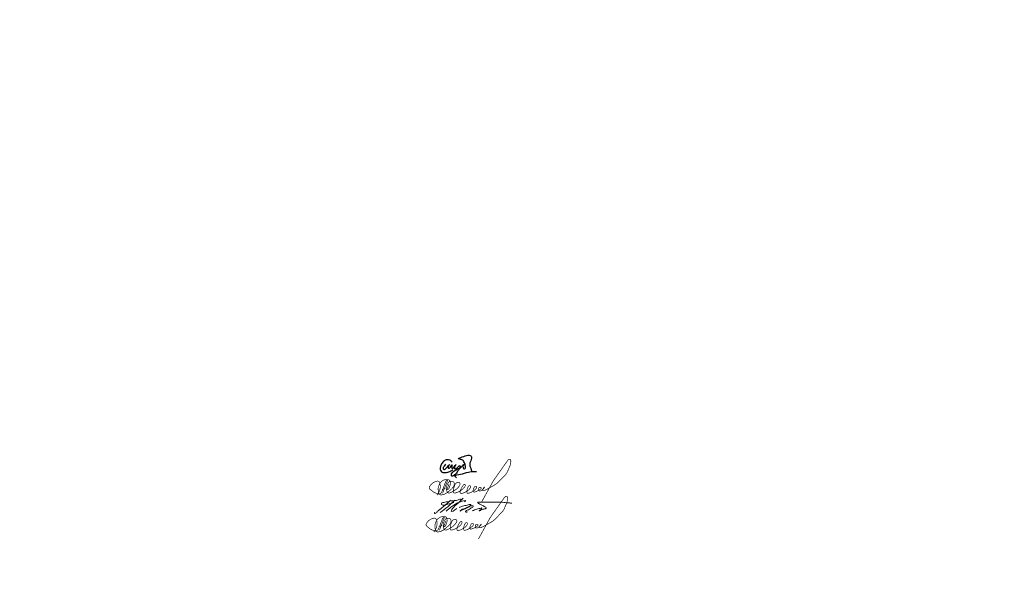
# Model space of a CAD drawing. Header units: millimetres. Extents: x 0 to 630, y 0 to 297.
# Tile 21 of 22: x 373 to 630, y 0 to 148. Entities that reach past the tile are written whole.
import ezdxf

# ---------------------------------------------------------------- set-up
doc = ezdxf.new("R2010")
doc.units = ezdxf.units.MM
doc.linetypes.add('K5LT32770', pattern=[0])
doc.linetypes.add('K5LT_THIN', pattern=[0])
doc.layers.add('Системный слой', color=7, linetype='Continuous')

# ---------------------------------------------------------------- blocks, each defined once
blk = doc.blocks.new('U10')
at = {"layer": 'Системный слой', "color": 7, "linetype": 'K5LT32770', "lineweight": 30}
for points, knots in [([(485.65, 32.93), (485.57, 33.09), (485.48, 33.21), (485.36, 33.31), (485.2, 33.45), (484.97, 33.53), (484.76, 33.56), (484.48, 33.61), (484.15, 33.55), (483.89, 33.44), (483.57, 33.3), (483.29, 33), (483.07, 32.72), (482.87, 32.45), (482.69, 32.12), (482.62, 31.79), (482.56, 31.54), (482.53, 31.26), (482.58, 31.02), (482.63, 30.8), (482.71, 30.53), (482.87, 30.39), (483.04, 30.24), (483.35, 30.22), (483.59, 30.2), (484, 30.16), (484.44, 30.3), (484.83, 30.43), (485.18, 30.55), (485.52, 30.71), (485.84, 30.91)], [0, 0, 0, 0, 1, 1, 1, 2, 2, 2, 3, 3, 3, 4, 4, 4, 5, 5, 5, 6, 6, 6, 7, 7, 7, 8, 8, 8, 9, 9, 9, 10, 10, 10, 10]), ([(483.91, 32.44), (483.83, 32.26), (483.73, 32.09), (483.63, 31.92), (483.54, 31.79), (483.39, 31.68), (483.35, 31.54), (483.32, 31.44), (483.3, 31.3), (483.34, 31.21), (483.37, 31.15), (483.43, 31.07), (483.49, 31.05), (483.59, 31), (483.74, 31.07), (483.85, 31.11), (484, 31.18), (484.1, 31.35), (484.22, 31.48), (484.5, 31.76), (485.09, 32.48), (485, 32.35), (484.97, 32.3), (484.75, 32.1), (484.69, 31.94), (484.64, 31.82), (484.56, 31.67), (484.6, 31.56), (484.63, 31.5), (484.7, 31.42), (484.76, 31.39), (484.85, 31.36), (484.98, 31.43), (485.08, 31.48), (485.36, 31.6), (485.63, 32.32), (485.67, 32.22), (485.69, 32.16), (485.58, 31.84), (485.57, 31.65), (485.57, 31.54), (485.53, 31.37), (485.59, 31.32), (485.65, 31.28), (485.82, 31.32), (485.91, 31.37), (485.98, 31.41), (486.03, 31.49), (486.09, 31.55), (486.33, 31.78), (486.74, 32.38), (486.73, 32.33), (486.73, 32.3), (486.37, 31.92), (486.32, 31.67), (486.3, 31.56), (486.25, 31.41), (486.3, 31.32), (486.34, 31.26), (486.44, 31.2), (486.5, 31.19), (486.63, 31.16), (486.77, 31.32), (486.89, 31.4), (487.04, 31.51), (487.17, 31.66), (487.31, 31.78), (487.39, 31.84), (487.46, 31.92), (487.55, 31.97), (487.59, 31.99), (487.65, 32.03), (487.69, 32.03), (487.75, 32.02), (487.77, 31.85), (487.77, 31.76), (487.79, 31.58), (487.63, 31.41), (487.54, 31.24), (487.42, 31), (487.26, 30.78), (487.11, 30.56), (486.89, 30.25), (486.69, 29.92), (486.41, 29.67), (486.24, 29.52), (486.08, 29.3), (485.87, 29.27), (485.78, 29.25), (485.65, 29.23), (485.58, 29.28), (485.52, 29.32), (485.49, 29.42), (485.47, 29.5), (485.45, 29.62), (485.48, 29.77), (485.52, 29.89), (485.59, 30.1), (485.75, 30.28), (485.91, 30.43), (486.05, 30.56), (486.22, 30.66), (486.39, 30.76), (486.59, 30.88), (486.8, 30.98), (487.01, 31.08), (487.12, 31.14), (487.23, 31.2), (487.34, 31.25), (487.49, 31.31), (487.68, 31.31), (487.81, 31.4), (487.92, 31.47), (488, 31.59), (488.1, 31.68), (488.33, 31.9), (488.51, 32.22), (488.8, 32.34), (488.84, 32.36), (488.92, 32.39), (488.93, 32.39), (488.94, 32.39), (488.82, 32.32), (488.77, 32.28), (488.72, 32.23), (488.65, 32.19), (488.61, 32.13), (488.54, 32.04), (488.52, 31.9), (488.51, 31.79), (488.51, 31.66), (488.54, 31.53), (488.6, 31.42), (488.64, 31.35), (488.68, 31.26), (488.74, 31.23), (488.82, 31.19), (488.98, 31.23), (489.05, 31.29), (489.13, 31.35), (489.16, 31.49), (489.18, 31.6), (489.21, 31.77), (489.14, 31.95), (489.11, 32.11), (489.08, 32.26), (489.05, 32.41), (488.99, 32.56), (488.93, 32.73), (488.83, 32.89), (488.73, 33.06), (488.66, 33.18), (488.6, 33.35), (488.48, 33.43), (488.42, 33.48), (488.33, 33.5), (488.25, 33.54), (488.12, 33.59), (487.99, 33.63), (487.85, 33.67), (487.72, 33.71), (487.58, 33.74), (487.45, 33.79), (487.38, 33.81), (487.26, 33.83), (487.25, 33.86), (487.24, 33.9), (487.39, 33.95), (487.47, 33.99), (487.61, 34.07), (487.78, 34.12), (487.94, 34.18), (488.43, 34.37), (488.94, 34.55), (489.47, 34.65), (489.69, 34.69), (489.94, 34.79), (490.16, 34.75), (490.28, 34.72), (490.42, 34.68), (490.52, 34.6), (490.62, 34.53), (490.73, 34.43), (490.76, 34.31), (490.8, 34.21), (490.76, 34.08), (490.74, 33.97), (490.72, 33.75), (490.68, 33.53), (490.59, 33.32), (490.53, 33.19), (490.41, 33.08), (490.37, 32.94), (490.34, 32.84), (490.34, 32.73), (490.33, 32.62), (490.32, 32.49), (490.3, 32.35), (490.3, 32.22), (490.31, 32.06), (490.35, 31.9), (490.39, 31.75), (490.42, 31.62), (490.48, 31.5), (490.52, 31.38), (490.56, 31.28), (490.6, 31.18), (490.64, 31.07), (490.67, 30.98), (490.7, 30.89), (490.72, 30.8), (490.73, 30.7), (490.73, 30.61), (490.72, 30.52)], [0, 0, 0, 0, 1, 1, 1, 2, 2, 2, 3, 3, 3, 4, 4, 4, 5, 5, 5, 6, 6, 6, 7, 7, 7, 8, 8, 8, 9, 9, 9, 10, 10, 10, 11, 11, 11, 12, 12, 12, 13, 13, 13, 14, 14, 14, 15, 15, 15, 16, 16, 16, 17, 17, 17, 18, 18, 18, 19, 19, 19, 20, 20, 20, 21, 21, 21, 22, 22, 22, 23, 23, 23, 24, 24, 24, 25, 25, 25, 26, 26, 26, 27, 27, 27, 28, 28, 28, 29, 29, 29, 30, 30, 30, 31, 31, 31, 32, 32, 32, 33, 33, 33, 34, 34, 34, 35, 35, 35, 36, 36, 36, 37, 37, 37, 38, 38, 38, 39, 39, 39, 40, 40, 40, 41, 41, 41, 42, 42, 42, 43, 43, 43, 44, 44, 44, 45, 45, 45, 46, 46, 46, 47, 47, 47, 48, 48, 48, 49, 49, 49, 50, 50, 50, 51, 51, 51, 52, 52, 52, 53, 53, 53, 54, 54, 54, 55, 55, 55, 56, 56, 56, 57, 57, 57, 58, 58, 58, 59, 59, 59, 60, 60, 60, 61, 61, 61, 62, 62, 62, 63, 63, 63, 64, 64, 64, 65, 65, 65, 66, 66, 66, 67, 67, 67, 68, 68, 68, 69, 69, 69, 70, 70, 70, 71, 71, 71, 71]), ([(486.81, 28.85), (486.57, 29.02), (486.43, 29.17), (486.38, 29.3), (486.25, 29.61), (487.38, 29.63), (487.89, 29.78), (488.58, 29.98), (489.28, 30.2), (489.98, 30.33), (490.42, 30.42), (490.86, 30.53), (491.3, 30.54), (491.55, 30.54), (491.79, 30.52), (492.04, 30.49)], [0, 0, 0, 0, 1, 1, 1, 2, 2, 2, 3, 3, 3, 4, 4, 4, 5, 5, 5, 5])]:
    blk.add_open_spline(points, degree=3, knots=knots, dxfattribs=at)
blk = doc.blocks.new('U11')
at = {"layer": 'Системный слой', "color": 7, "linetype": 'K5LT_THIN', "const_width": 0.18}
for points in [[(484.05, 17.59), (483.67, 16.63), (483.59, 16.45), (483.53, 16.24), (483.53, 16.16), (483.53, 16.09), (483.58, 16.06), (483.69, 16.07), (483.8, 16.18), (483.95, 16.35), (484.02, 16.49), (484.07, 16.6), (484.34, 17.37), (484.38, 17.64), (484.36, 17.91), (484.29, 18.28), (484.21, 18.45), (484.09, 18.59), (483.91, 18.68), (483.61, 18.72), (483.32, 18.72), (483, 18.7), (482.7, 18.63), (482.51, 18.55), (482.24, 18.37), (481.95, 18.16), (481.8, 17.98), (481.62, 17.68), (481.46, 17.41), (481.32, 17.02), (481.22, 16.69), (481.18, 16.35), (481.2, 15.84), (481.25, 15.4), (481.36, 15.03), (481.48, 14.89), (481.67, 14.77), (481.85, 14.73), (482.01, 14.73), (482.26, 14.77), (482.54, 14.83), (482.77, 14.9), (482.95, 14.99), (483.21, 15.11), (483.53, 15.3), (483.64, 15.39), (483.74, 15.48), (483.95, 15.65), (484.58, 16.18), (484.82, 16.41), (485.05, 16.68), (485.25, 16.97), (485.33, 17.16), (485.37, 17.41), (485.39, 17.66), (485.37, 17.82), (485.32, 17.98), (485.19, 18.12), (485.05, 18.21), (484.84, 18.26), (484.7, 18.28), (484.43, 18.28), (484.3, 18.28), (484.26, 18.28), (484.21, 18.27), (484.17, 18.25), (484.12, 18.23), (484.09, 18.2), (484, 18.12), (483.93, 18.03), (483.82, 17.89), (483.71, 17.73), (483.62, 17.56), (483.54, 17.39), (483.43, 17.08), (483.36, 16.84), (483.33, 16.59), (483.35, 16.15), (483.4, 15.93), (483.48, 15.67), (483.55, 15.52), (483.63, 15.42), (483.69, 15.33), (483.74, 15.29), (483.82, 15.25), (483.86, 15.24), (483.94, 15.22), (484.01, 15.22), (484.12, 15.22), (484.23, 15.25), (484.41, 15.3), (484.99, 15.6), (485.81, 16.11), (486.1, 16.35), (486.3, 16.55), (486.54, 16.83), (486.76, 17.15), (486.88, 17.36), (486.9, 17.41), (486.92, 17.48), (486.91, 17.56), (486.9, 17.63), (486.88, 17.72), (486.83, 17.81), (486.79, 17.87), (486.7, 17.95), (486.64, 17.98), (486.55, 18.01), (486.48, 18.02), (486.39, 18.02), (486.27, 18.01), (486.18, 17.98), (486.1, 17.95), (486.03, 17.91), (485.89, 17.81), (485.76, 17.69), (485.68, 17.58), (485.63, 17.48), (485.51, 17.23), (485.43, 16.98), (485.28, 16.57), (485.22, 16.3), (485.18, 16.03), (485.17, 15.7), (485.18, 15.55), (485.2, 15.42), (485.23, 15.33), (485.26, 15.28), (485.3, 15.23), (485.34, 15.2), (485.4, 15.19), (485.48, 15.18), (485.57, 15.2), (486.12, 15.37), (486.73, 15.64), (487.51, 16.16), (487.75, 16.38), (487.98, 16.63), (488.19, 16.92), (488.26, 17.1), (488.26, 17.23), (488.26, 17.29), (488.25, 17.34), (488.24, 17.36), (488.22, 17.39), (488.18, 17.42), (488.14, 17.45), (488.11, 17.46), (488.07, 17.47), (488, 17.46), (487.93, 17.43), (487.86, 17.39), (487.8, 17.34), (487.73, 17.25), (487.62, 17.1), (487.5, 16.91), (487.38, 16.73), (487.27, 16.5), (487.14, 16.22), (487.03, 15.98), (486.97, 15.81), (486.93, 15.57), (486.93, 15.38), (486.95, 15.21), (486.98, 15.18), (487.04, 15.12), (487.08, 15.1), (487.14, 15.08), (487.22, 15.08), (487.33, 15.09), (487.44, 15.12), (487.93, 15.28), (488.26, 15.44), (488.76, 15.74), (489.09, 15.98), (489.26, 16.14), (489.42, 16.33), (489.57, 16.55), (489.64, 16.69), (489.66, 16.82), (489.67, 16.91), (489.66, 16.96), (489.64, 17.02), (489.6, 17.07), (489.53, 17.12), (489.48, 17.13), (489.39, 17.13), (489.33, 17.13), (489.26, 17.1), (489.21, 17.07), (489.17, 17.04), (489.11, 16.97), (489.05, 16.87), (488.98, 16.73), (488.87, 16.5), (488.81, 16.33), (488.74, 16.09), (488.71, 15.83), (488.68, 15.6), (488.69, 15.46), (488.7, 15.39), (488.72, 15.33), (488.74, 15.28), (488.75, 15.23), (488.8, 15.18), (488.92, 15.15), (489.09, 15.17), (489.51, 15.28), (489.82, 15.41), (490.36, 15.71), (490.66, 15.94), (490.91, 16.17), (491.14, 16.38), (491.21, 16.51), (491.22, 16.72), (491.21, 16.82), (491.19, 16.87), (491.13, 16.92), (491.02, 16.94), (490.93, 16.95), (490.86, 16.94), (490.79, 16.92), (490.74, 16.89), (490.68, 16.81), (490.6, 16.69), (490.49, 16.48), (490.4, 16.25), (490.35, 16.08), (490.3, 15.92), (490.28, 15.78), (490.28, 15.72), (490.29, 15.65), (490.32, 15.61), (490.4, 15.52), (490.48, 15.46), (490.56, 15.44), (490.73, 15.47), (490.99, 15.57), (491.43, 15.75), (491.77, 15.91), (492.04, 16.08), (492.25, 16.23), (492.41, 16.38), (492.46, 16.47), (492.46, 16.54), (492.42, 16.61), (492.38, 16.65), (492.31, 16.69), (492.22, 16.72), (492.11, 16.73), (492.04, 16.72), (491.98, 16.72), (491.91, 16.68), (491.83, 16.57), (491.8, 16.49), (491.78, 16.37), (491.78, 16.27), (491.8, 16.13), (491.81, 15.99), (491.84, 15.91), (491.86, 15.84), (491.89, 15.81), (491.92, 15.78), (491.99, 15.77), (492.13, 15.77), (492.28, 15.79), (492.44, 15.87), (492.58, 15.96), (492.76, 16.08), (492.92, 16.22), (493.07, 16.36), (493.26, 16.6), (493.29, 16.66), (493.31, 16.73), (493.28, 16.76), (493.23, 16.75), (493.18, 16.72), (493.11, 16.62), (493, 16.45), (492.88, 16.24), (492.84, 16.15), (492.82, 16), (492.83, 15.93), (492.86, 15.88), (492.88, 15.84), (492.92, 15.81), (492.96, 15.8), (493.03, 15.8), (493.1, 15.82), (493.38, 15.93), (493.9, 16.16), (494.55, 16.54), (495.72, 17.19), (496.34, 17.57), (496.75, 17.91), (497.35, 18.49), (498.04, 19.24), (498.89, 20.11), (499.27, 20.71), (499.74, 21.83), (499.95, 22.32), (500.08, 22.8), (500.16, 23.2), (500.18, 23.51), (500.18, 23.65), (500.14, 23.82), (500.06, 23.95), (499.93, 24.01), (499.79, 24.02), (499.69, 24), (499.6, 23.97), (499.48, 23.87), (499.4, 23.78), (499.23, 23.56), (496.51, 19.71), (496, 18.98), (495.54, 18.31), (492.55, 12.86)], [(483.66, 18.55), (483.48, 18.54), (483.41, 18.5), (483.27, 18.38), (483.14, 18.12), (482.74, 17.11), (482.24, 15.78), (482.04, 15.35), (481.91, 15.19), (481.6, 15.03), (481.46, 15), (481.25, 15), (480.99, 15.05), (480.74, 15.13), (480.45, 15.24), (480.21, 15.36), (479.99, 15.46), (479.79, 15.61), (479.59, 15.78), (479.37, 15.96), (479.14, 16.12), (478.99, 16.28), (478.92, 16.4), (478.87, 16.55), (478.88, 16.71), (478.94, 16.9), (479.06, 17.1), (479.4, 17.5), (479.72, 17.8), (480.08, 18.03), (480.52, 18.22), (480.8, 18.3), (480.98, 18.33), (481.07, 18.32), (481.17, 18.3), (481.31, 18.24), (481.42, 18.17), (481.53, 18.03), (481.63, 17.8), (481.69, 17.42), (481.72, 17.13), (481.74, 16.74), (481.72, 16.53), (481.66, 16.27), (481.58, 15.95), (481.49, 15.72), (481.34, 15.36), (481.21, 15.13), (480.89, 14.68)], [(483.66, 18.55), (482.34, 15.13)], [(482.17, 16.04), (483.08, 16.48)]]:
    blk.add_lwpolyline(points, dxfattribs=at)
blk = doc.blocks.new('U12')
at = {"layer": 'Системный слой', "color": 7, "linetype": 'K5LT_THIN', "lineweight": 18}
blk.add_arc((463.28, 46.09), 32.63, 306.1798, 315.028, dxfattribs=at)
for points, knots in [([(486.12, 22.38), (485.59, 22.24), (484.69, 22), (483.69, 21.69), (483.04, 21.69), (482.81, 22), (482.95, 22.34), (483.35, 22.37), (483.83, 22.51), (484.66, 22.63), (485.82, 22.95), (486.94, 22.83), (487.88, 23.46), (488.15, 23.11), (488.01, 23.06), (487.91, 23.02)], [0, 0, 0, 0, 1.640413, 2.788647, 3.181003, 3.475016, 3.785471, 4.050237, 4.604416, 5.320544, 6.566646, 8.105837, 8.942503, 9.016001, 9.262776, 9.262776, 9.262776, 9.262776]), ([(488.55, 23.5), (488.26, 23.21), (487.67, 22.64), (487.06, 22.1), (486.75, 21.82)], [0, 0, 0, 0, 1.224779, 2.458686, 2.458686, 2.458686, 2.458686]), ([(481.12, 19.82), (481.1, 19.78), (481.07, 19.71), (481.02, 19.57), (481.2, 19.43), (481.53, 19.74), (481.88, 20.18), (482.53, 20.61), (483.19, 21.19), (483.92, 21.76), (484.65, 22.37), (485.07, 22.79), (485.26, 22.99)], [0, 0, 0, 0, 0.113653, 0.254015, 0.376707, 0.660679, 1.362779, 2.210229, 2.931504, 4.015017, 4.972839, 5.797245, 5.797245, 5.797245, 5.797245]), ([(484.11, 20.14), (484.52, 20.48), (485.27, 21.1), (486.35, 21.87), (487.31, 22.49), (488.26, 22.68), (488.82, 22.88), (489.11, 22.93), (489.16, 22.9), (489.17, 22.82), (489.06, 22.75), (488.99, 22.67), (488.94, 22.61), (488.93, 22.59)], [0, 0, 0, 0, 1.600081, 2.884789, 3.999168, 4.989608, 5.748814, 5.808954, 5.844678, 5.9081, 6.008557, 6.193433, 6.246811, 6.246811, 6.246811, 6.246811]), ([(486.66, 21.79), (486.44, 21.56), (486.06, 21.18), (485.62, 20.7), (485.25, 19.65), (486.17, 20.31), (486.87, 20.82)], [0, 0, 0, 0, 0.943722, 1.596659, 2.060412, 3.620108, 3.620108, 3.620108, 3.620108]), ([(487.48, 21.09), (487.79, 21.2), (488.3, 21.38), (489.02, 21.59), (489.58, 21.73), (490.04, 21.88), (490.38, 21.96), (490.67, 21.81), (490.46, 21.48), (489.93, 21.24), (489.02, 20.72), (488.44, 20.57), (487.63, 20.07), (488.1, 20.65), (488.77, 20.69), (489.82, 21.27), (490.5, 21.52), (491.32, 21.59), (491.06, 21.11), (490.62, 21.06), (490.23, 20.59), (489.68, 20.46), (489.36, 20.25), (489.13, 20.06), (489.35, 19.8), (489.56, 19.87), (489.71, 19.93)], [0, 0, 0, 0, 0.990963, 1.623035, 2.227872, 2.723593, 3.088374, 3.278162, 3.505494, 3.99811, 5.147713, 6.302849, 6.633495, 6.869523, 7.817376, 8.903985, 10.181806, 10.436559, 10.772489, 11.221547, 11.804027, 12.456012, 12.832551, 13.028922, 13.203282, 13.634223, 13.634223, 13.634223, 13.634223]), ([(490.93, 20.2), (491.13, 20.29), (491.52, 20.46), (492.08, 20.65), (492.69, 20.85), (493.04, 20.9), (493.42, 20.99), (493.44, 20.82), (493.24, 20.71), (493.17, 20.43), (493.02, 20.28), (492.71, 20.18), (492.86, 20.4), (493.07, 20.45), (493.36, 20.59), (493.74, 20.62), (494.09, 20.75), (494.35, 20.81), (494.59, 20.83), (494.54, 21.08), (494.37, 21.27), (494.02, 21.41), (493.66, 21.64), (493.26, 21.79), (492.95, 21.96), (492.67, 22.08), (492.5, 22.21), (492.38, 22.34), (492.47, 22.53), (492.8, 22.49), (493.25, 22.54), (494.47, 22.5), (495.87, 22.57), (497.35, 22.48), (498.31, 22.54), (499.12, 22.44), (499.87, 22.33), (500.46, 22.33), (500.94, 22.27), (501.17, 22.25), (501.28, 22.24)], [0, 0, 0, 0, 0.64163, 1.29356, 1.794076, 2.471833, 2.611863, 2.671968, 2.913963, 3.1978, 3.472127, 3.65366, 3.783753, 4.022062, 4.337011, 4.71493, 5.169515, 5.417604, 5.569151, 5.768386, 5.982635, 6.339042, 6.859114, 7.263983, 7.608077, 7.940186, 8.151131, 8.270542, 8.429415, 8.641048, 9.147181, 9.852258, 12.263923, 13.365611, 14.28805, 15.131885, 15.811435, 16.555968, 16.916296, 17.247859, 17.247859, 17.247859, 17.247859])]:
    blk.add_open_spline(points, degree=3, knots=knots, dxfattribs=at)
blk = doc.blocks.new('U13')
at = {"layer": 'Системный слой', "color": 7, "linetype": 'K5LT_THIN', "const_width": 0.18}
for points in [[(484.89, 27.26), (484.51, 26.29), (484.43, 26.11), (484.37, 25.91), (484.36, 25.83), (484.37, 25.76), (484.42, 25.72), (484.53, 25.74), (484.64, 25.84), (484.79, 26.01), (484.86, 26.15), (484.91, 26.26), (485.18, 27.03), (485.21, 27.3), (485.2, 27.58), (485.13, 27.95), (485.05, 28.11), (484.92, 28.25), (484.74, 28.34), (484.44, 28.38), (484.16, 28.38), (483.84, 28.36), (483.54, 28.29), (483.35, 28.21), (483.08, 28.04), (482.79, 27.82), (482.64, 27.64), (482.45, 27.34), (482.3, 27.07), (482.16, 26.69), (482.05, 26.35), (482.01, 26.01), (482.04, 25.5), (482.08, 25.06), (482.2, 24.7), (482.32, 24.56), (482.51, 24.44), (482.69, 24.39), (482.84, 24.39), (483.1, 24.43), (483.38, 24.49), (483.61, 24.56), (483.79, 24.66), (484.04, 24.77), (484.37, 24.97), (484.48, 25.05), (484.58, 25.14), (484.79, 25.31), (485.42, 25.84), (485.65, 26.07), (485.89, 26.35), (486.09, 26.64), (486.17, 26.82), (486.21, 27.08), (486.23, 27.32), (486.2, 27.48), (486.16, 27.65), (486.03, 27.78), (485.88, 27.87), (485.68, 27.92), (485.54, 27.95), (485.27, 27.95), (485.14, 27.95), (485.1, 27.94), (485.04, 27.93), (485, 27.92), (484.95, 27.89), (484.92, 27.86), (484.84, 27.78), (484.77, 27.7), (484.65, 27.56), (484.55, 27.4), (484.46, 27.22), (484.38, 27.05), (484.27, 26.74), (484.19, 26.51), (484.17, 26.26), (484.19, 25.81), (484.24, 25.59), (484.31, 25.33), (484.39, 25.18), (484.46, 25.08), (484.53, 25), (484.58, 24.95), (484.65, 24.91), (484.7, 24.9), (484.78, 24.88), (484.85, 24.88), (484.96, 24.88), (485.07, 24.91), (485.25, 24.97), (485.82, 25.26), (486.65, 25.78), (486.94, 26.02), (487.14, 26.21), (487.38, 26.49), (487.6, 26.81), (487.72, 27.02), (487.74, 27.07), (487.75, 27.15), (487.75, 27.22), (487.74, 27.29), (487.71, 27.38), (487.67, 27.48), (487.62, 27.53), (487.53, 27.61), (487.47, 27.65), (487.39, 27.68), (487.31, 27.68), (487.23, 27.68), (487.11, 27.67), (487.02, 27.65), (486.93, 27.61), (486.86, 27.57), (486.73, 27.47), (486.6, 27.35), (486.52, 27.25), (486.46, 27.14), (486.35, 26.89), (486.27, 26.64), (486.12, 26.23), (486.06, 25.96), (486.02, 25.7), (486.01, 25.36), (486.01, 25.21), (486.04, 25.08), (486.07, 24.99), (486.09, 24.94), (486.14, 24.89), (486.18, 24.86), (486.23, 24.85), (486.31, 24.85), (486.41, 24.86), (486.96, 25.03), (487.56, 25.3), (488.35, 25.82), (488.59, 26.05), (488.81, 26.29), (489.03, 26.58), (489.1, 26.77), (489.1, 26.89), (489.1, 26.95), (489.09, 27), (489.08, 27.03), (489.05, 27.05), (489.02, 27.09), (488.98, 27.11), (488.94, 27.13), (488.91, 27.13), (488.84, 27.12), (488.77, 27.1), (488.7, 27.06), (488.64, 27), (488.57, 26.91), (488.46, 26.76), (488.34, 26.58), (488.22, 26.39), (488.1, 26.16), (487.98, 25.89), (487.86, 25.64), (487.81, 25.47), (487.77, 25.24), (487.77, 25.05), (487.79, 24.88), (487.82, 24.84), (487.87, 24.79), (487.91, 24.76), (487.98, 24.74), (488.06, 24.74), (488.17, 24.75), (488.28, 24.79), (488.77, 24.95), (489.1, 25.11), (489.59, 25.4), (489.92, 25.64), (490.1, 25.8), (490.25, 25.99), (490.4, 26.21), (490.48, 26.35), (490.5, 26.48), (490.51, 26.57), (490.5, 26.63), (490.48, 26.68), (490.43, 26.74), (490.36, 26.78), (490.32, 26.79), (490.23, 26.79), (490.17, 26.79), (490.1, 26.77), (490.04, 26.73), (490, 26.7), (489.95, 26.63), (489.89, 26.53), (489.82, 26.39), (489.71, 26.16), (489.65, 26), (489.58, 25.76), (489.55, 25.49), (489.52, 25.26), (489.52, 25.13), (489.54, 25.05), (489.55, 24.99), (489.57, 24.94), (489.59, 24.89), (489.63, 24.84), (489.75, 24.81), (489.93, 24.84), (490.35, 24.95), (490.65, 25.07), (491.19, 25.37), (491.5, 25.61), (491.75, 25.83), (491.97, 26.04), (492.04, 26.18), (492.06, 26.39), (492.05, 26.48), (492.02, 26.53), (491.97, 26.58), (491.86, 26.6), (491.77, 26.61), (491.69, 26.61), (491.63, 26.58), (491.58, 26.55), (491.52, 26.47), (491.44, 26.35), (491.33, 26.14), (491.24, 25.91), (491.19, 25.74), (491.14, 25.58), (491.12, 25.44), (491.12, 25.38), (491.13, 25.31), (491.16, 25.27), (491.24, 25.18), (491.32, 25.12), (491.4, 25.1), (491.57, 25.13), (491.83, 25.23), (492.27, 25.41), (492.61, 25.57), (492.87, 25.74), (493.09, 25.9), (493.25, 26.04), (493.29, 26.14), (493.29, 26.2), (493.26, 26.27), (493.22, 26.31), (493.15, 26.35), (493.06, 26.38), (492.95, 26.39), (492.87, 26.38), (492.82, 26.38), (492.74, 26.34), (492.66, 26.23), (492.64, 26.15), (492.62, 26.04), (492.62, 25.94), (492.64, 25.79), (492.65, 25.66), (492.67, 25.57), (492.69, 25.51), (492.73, 25.47), (492.76, 25.44), (492.82, 25.43), (492.97, 25.43), (493.12, 25.45), (493.28, 25.53), (493.42, 25.62), (493.6, 25.75), (493.76, 25.89), (493.91, 26.03), (494.1, 26.27), (494.13, 26.32), (494.14, 26.39), (494.12, 26.42), (494.07, 26.42), (494.02, 26.38), (493.95, 26.29), (493.83, 26.11), (493.72, 25.91), (493.67, 25.81), (493.66, 25.66), (493.67, 25.59), (493.7, 25.54), (493.72, 25.5), (493.76, 25.48), (493.8, 25.46), (493.86, 25.46), (493.93, 25.48), (494.22, 25.59), (494.74, 25.82), (495.39, 26.21), (496.56, 26.86), (497.18, 27.24), (497.59, 27.57), (498.18, 28.15), (498.88, 28.9), (499.73, 29.77), (500.11, 30.37), (500.58, 31.49), (500.79, 31.98), (500.92, 32.46), (500.99, 32.86), (501.02, 33.17), (501.02, 33.31), (500.98, 33.48), (500.9, 33.62), (500.77, 33.67), (500.62, 33.68), (500.53, 33.67), (500.44, 33.63), (500.32, 33.53), (500.23, 33.45), (500.07, 33.22), (497.35, 29.37), (496.83, 28.65), (496.38, 27.97), (493.38, 22.53)], [(484.5, 28.22), (484.32, 28.2), (484.25, 28.17), (484.11, 28.04), (483.97, 27.79), (483.58, 26.77), (483.08, 25.44), (482.88, 25.01), (482.75, 24.86), (482.44, 24.69), (482.3, 24.66), (482.09, 24.66), (481.83, 24.72), (481.57, 24.8), (481.28, 24.91), (481.05, 25.02), (480.83, 25.13), (480.63, 25.28), (480.42, 25.45), (480.21, 25.62), (479.98, 25.79), (479.83, 25.94), (479.75, 26.06), (479.71, 26.21), (479.71, 26.37), (479.78, 26.56), (479.9, 26.76), (480.24, 27.17), (480.56, 27.47), (480.92, 27.69), (481.35, 27.88), (481.64, 27.97), (481.82, 27.99), (481.91, 27.99), (482.01, 27.97), (482.15, 27.9), (482.25, 27.83), (482.36, 27.7), (482.47, 27.46), (482.53, 27.09), (482.56, 26.79), (482.57, 26.41), (482.56, 26.2), (482.5, 25.93), (482.41, 25.61), (482.33, 25.38), (482.18, 25.02), (482.05, 24.79), (481.72, 24.34)], [(483, 25.7), (483.91, 26.14)], [(484.5, 28.21), (483.17, 24.8)]]:
    blk.add_lwpolyline(points, dxfattribs=at)

msp = doc.modelspace()

# ---------------------------------------------------------------- block references
at = {"layer": 'Системный слой'}
for name in ['U13', 'U10', 'U11', 'U12']:
    msp.add_blockref(name, (0, 0), dxfattribs=at)

doc.saveas('drawing.dxf')
